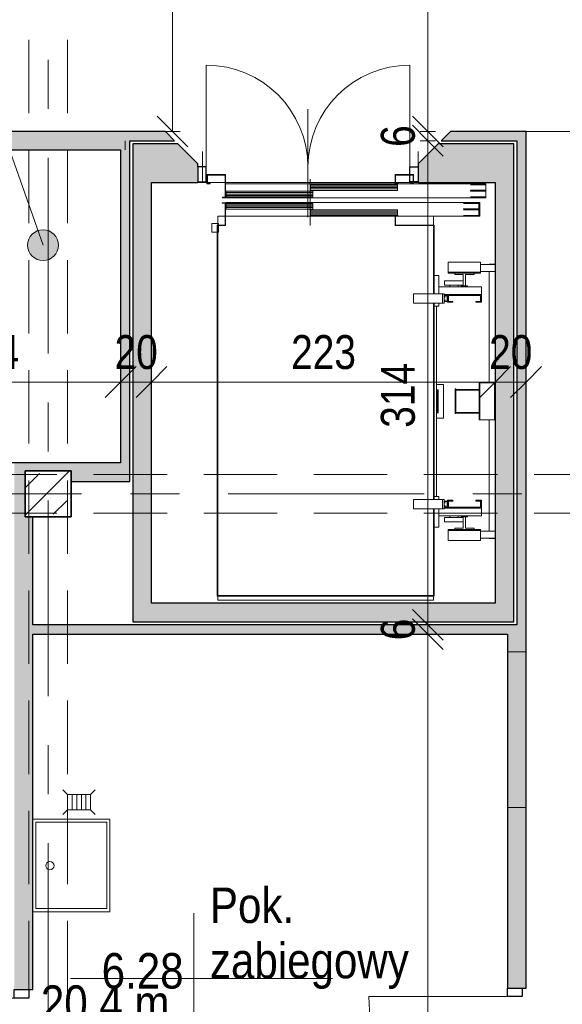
# Model space of a CAD drawing. Header units: centimetres. Extents: x -1743 to 21705, y -8842 to 3590.
# Tile 10 of 44: x -31 to 321, y 557 to 1196. Entities that reach past the tile are written whole.
import ezdxf

# ---------------------------------------------------------------- set-up
doc = ezdxf.new("R2010")
doc.units = ezdxf.units.CM
for name, pattern in [('IMPORT-ACAD_ISO02W100', [15875, 12700, -3175]), ('IMPORT-ACAD_ISO10W100', [45, 30, -7.5, 0, -7.5]), ('Oś', [222.25, 127, -31.75, 31.75, -31.75]), ('Ukryte', [71.438, 47.625, -23.813])]:
    doc.linetypes.add(name, pattern=pattern)
for name, color, linetype, lineweight in [('A-ANNO-DIMS', 211, 'Continuous', 13), ('A-ANNO-DIMS-100', 211, 'Continuous', 13), ('A-AREA', 32, 'Continuous', 9), ('A-AREA-IDEN', 2, 'Continuous', 13), ('A-DETL-GENF', 92, 'Continuous', 9), ('A-DETL-HDLN', 90, 'Ukryte', 9), ('A-DETL-MEDM', 33, 'Continuous', 25), ('A-DOOR', 31, 'Continuous', 13), ('A-FLOR', 192, 'Continuous', 13), ('A-WALL', 113, 'Continuous', 13), ('P-SANR-FIXT', 6, 'Continuous', 9), ('S-COLS', 52, 'Continuous', 9), ('S-GRID', 1, 'Continuous', 13)]:
    doc.layers.add(name, color=color, linetype=linetype, lineweight=lineweight)
doc.styles.add('Arial Narrow_2', font='ARIALN.TTF', dxfattribs={"height": 22})
doc.styles.add('Arial_3', font='arial.ttf', dxfattribs={"width": 0.85, "height": 23})
doc.dimstyles.new('Diagonal_1_100__0_1__1', dxfattribs={"dimscale": 30.48, "dimtxt": 22.515481, "dimasz": 0.656168, "dimexe": 0.164042, "dimexo": 0.0625, "dimgap": 0.065617, "dimtad": 1, "dimdec": 1, "dimrnd": 0.1, "dimdsep": 46, "dimtxsty": 'Arial Narrow_2', "dimblk1": 'OBLIQUE', "dimblk2": 'OBLIQUE', "dimsah": 1, "dimcen": 0.09, "dimazin": 0, "dimtfac": 1, "dimtdec": 4, "dimtix": 1, "dimtmove": 0, "dimatfit": 3, "dimfxl": 0.164042, "dimfxlon": 1, "dimtvp": 1, "dimtolj": 1, "dimtzin": 0, "dimarcsym": 2})
doc.dimstyles.new('Diagonal_1_100__0_1__2', dxfattribs={"dimscale": 30.48, "dimtxt": 22.515481, "dimasz": 0.656168, "dimexe": 0.164042, "dimexo": 0.0625, "dimgap": 0.065617, "dimtad": 1, "dimdec": 1, "dimrnd": 0.1, "dimdsep": 46, "dimtxsty": 'Arial Narrow_2', "dimblk1": 'OBLIQUE', "dimblk2": 'OBLIQUE', "dimsah": 1, "dimcen": 0.09, "dimazin": 0, "dimtfac": 1, "dimtdec": 4, "dimtix": 1, "dimtmove": 2, "dimatfit": 3, "dimfxl": 0.164042, "dimfxlon": 1, "dimtvp": 1, "dimtolj": 1, "dimtzin": 0, "dimarcsym": 2})

# ---------------------------------------------------------------- blocks, each defined once
blk = doc.blocks.new('M_Concrete-Square-Column - 300 x 300mm-V9-6_piętro IV __13_80 m_ - stan istniejący')
at = {"layer": 'S-COLS'}
h = blk.add_hatch(dxfattribs=at)
h.set_pattern_fill('FP_11', color=256, style=0, pattern_type=2)
h.set_pattern_definition([(45, (12.623, -888.326), (-17.6777, 17.6777), []), (45, (30.3, -888.326), (-17.6777, 17.6777), [12.5, -6.25])])
h.paths.add_polyline_path([(15, -15), (15, 15), (-15, 15), (-15, -15)], flags=0)
at = {"layer": 'S-COLS', "lineweight": 35}
for p, q in [((15, 15), (-15, 15)), ((-15, 15), (-15, -15)), ((15, -15), (15, 15)), ((-15, -15), (15, -15))]:
    blk.add_line(p, q, dxfattribs=at)
blk = doc.blocks.new('DRZWI 1S - automatyczna etykieta - Drzwi 90-2252155-6_piętro IV __13_80 m_ - stan istniejący')
at = {"layer": 'A-DETL-GENF'}
for p, q in [((-50.5, 6), (-50.5, -3.5)), ((-45, 6), (-50.5, 6)), ((-45, -3.5), (-45, 6)), ((50.5, 6), (45, 6)), ((45, 6), (45, -3.5)), ((50.5, -3.5), (50.5, 6)), ((-50.5, -3.5), (-45, -3.5)), ((45, -3.5), (50.5, -3.5))]:
    blk.add_line(p, q, dxfattribs=at)
at = {"layer": 'A-DETL-MEDM'}
for p, q in [((-45, 6), (-50.5, 6)), ((-50.5, 6), (-50.5, -3.5)), ((-45, -3.5), (-45, 6)), ((45, -3.5), (45, 6)), ((45, 6), (50.5, 6)), ((50.5, 6), (50.5, -3.5)), ((-50.5, -3.5), (-45, -3.5)), ((50.5, -3.5), (45, -3.5))]:
    blk.add_line(p, q, dxfattribs=at)
at = {"layer": 'A-DOOR'}
blk.add_line((45, 6), (45, 96), dxfattribs=at)
blk.add_arc((45, 6), 90, 90, 180, dxfattribs=at)
blk = doc.blocks.new('DRZWI 2S - automatyczna etykieta - Drzwi 71_5_71_5 _winda_-2595142-6_piętro IV __13_80 m_ - stan istniejący')
at = {"layer": 'A-DETL-GENF'}
for p, q in [((-71.5, -2.5), (-71.5, -12.05)), ((-66, -2.5), (-71.5, -2.5)), ((-66, -12.05), (-66, -2.5)), ((71.5, -2.5), (66, -2.5)), ((66, -2.5), (66, -12.05)), ((71.5, -12.05), (71.5, -2.5)), ((-71.5, -12.05), (-66, -12.05)), ((66, -12.05), (71.5, -12.05))]:
    blk.add_line(p, q, dxfattribs=at)
at = {"layer": 'A-DETL-MEDM'}
for p, q in [((-66, -2.5), (-71.5, -2.5)), ((-71.5, -2.5), (-71.5, -12.05)), ((-66, -12.05), (-66, -2.5)), ((66, -12.05), (66, -2.5)), ((66, -2.5), (71.5, -2.5)), ((71.5, -2.5), (71.5, -12.05)), ((-71.5, -12.05), (-66, -12.05)), ((71.5, -12.05), (66, -12.05))]:
    blk.add_line(p, q, dxfattribs=at)
at = {"layer": 'A-DOOR'}
for p, q in [((-66, -2.5), (-66, 63.5)), ((66, -2.5), (66, 63.5))]:
    blk.add_line(p, q, dxfattribs=at)
at = {"layer": 'A-DOOR', "lineweight": 9}
blk.add_line((0, 35), (0, -35), dxfattribs=at)
at = {"layer": 'A-DOOR'}
for centre, start, end in [((-66, -2.5), 360, 90), ((66, -2.5), 90, 180)]:
    blk.add_arc(centre, 66, start, end, dxfattribs=at)
blk = doc.blocks.new('zlew - Type 1-1332169-6_piętro IV __13_80 m_ - stan istniejący')
at = {"layer": 'P-SANR-FIXT'}
for p, q in [((-17.5, 6), (-17.5, 56)), ((-17.5, 56), (42.5, 56)), ((-15.5, 8), (-15.5, 54)), ((-15.5, 54), (40.5, 54)), ((40.5, 54), (40.5, 8)), ((42.5, 56), (42.5, 6)), ((40.5, 8), (-15.5, 8))]:
    blk.add_line(p, q, dxfattribs=at)
blk.add_circle((12.66, 17.08), 2.7, dxfattribs=at)
blk = doc.blocks.new('kratka ściekowa1 - kratka ściekowa-1764096-6_piętro IV __13_80 m_ - stan istniejący')
at = {"layer": 'P-SANR-FIXT'}
for p, q in [((-10.5, 8), (-7.5, 5)), ((10.5, 8), (7.5, 5)), ((-7.5, 5), (-7.5, -5)), ((7.5, 5), (-7.5, 5)), ((-4.5, 5), (-4.5, -5)), ((-1.5, 5), (-1.5, -5)), ((1.5, 5), (1.5, -5)), ((4.5, 5), (4.5, -5)), ((7.5, -5), (7.5, 5)), ((-10.5, -8), (-7.5, -5)), ((-7.5, -5), (7.5, -5)), ((7.5, -5), (10.5, -8))]:
    blk.add_line(p, q, dxfattribs=at)
blk = doc.blocks.new('Winda lift 140x240 - Winda lift 140x240-2375752-6_piętro IV __13_80 m_ - stan istniejący')
at = {"layer": 'A-DETL-GENF'}
for p, q in [((-70, 123), (-70, 120.3)), ((70, 123), (-70, 123)), ((70, 120.3), (70, 123)), ((-70.3, 120.3), (-70.3, 63.75)), ((70.3, 120.3), (-70.3, 120.3)), ((-70, 120), (70, 120)), ((-70, 63.75), (-70, 120)), ((70, 120), (70, -120)), ((70.3, -120.3), (70.3, 120.3)), ((-100.5, 84.2), (-100.5, 77.7)), ((-79.5, 84.2), (-100.5, 84.2)), ((-79.5, 77.7), (-79.5, 84.2)), ((-110, 83), (-110, 82.7)), ((-106, 83), (-110, 83)), ((-110, 82.7), (-110, 78.2)), ((-110, 82.7), (-100.5, 82.7)), ((-110, 78.2), (-100.5, 78.2)), ((-110, 78.2), (-110, -90.2)), ((-106, 82.7), (-106, 83)), ((-106, 6), (-106, 78.2)), ((-100.5, 77.7), (-79.5, 77.7)), ((-100.5, 77.7), (-79.5, 77.7)), ((-100.5, 77.2), (-100.5, 77.7)), ((-79.5, 77.2), (-100.5, 77.2)), ((-83.75, 77.2), (-96.25, 77.2)), ((-96.25, 77.2), (-96.25, 76.3)), ((-83.75, 76.3), (-83.75, 77.2)), ((-79.5, 77.7), (-79.5, 77.2)), ((-96.25, 76.3), (-90.8, 76.3)), ((-90.8, 76.3), (-90.8, 69)), ((-89.2, 76.3), (-83.75, 76.3)), ((-89.2, 69), (-89.2, 76.3)), ((-89.2, 72.25), (-89.2, 69.25)), ((-88.74, 72.25), (-89.2, 72.25)), ((-87.44, 72.25), (-88.74, 72.25)), ((-85.5, 72.25), (-87.44, 72.25)), ((-83.2, 72.25), (-85.5, 72.25)), ((-80.9, 72.25), (-83.2, 72.25)), ((-78.96, 72.25), (-80.9, 72.25)), ((-77.66, 72.25), (-78.96, 72.25)), ((-77.2, 72.25), (-77.66, 72.25)), ((-77.2, 69.25), (-77.2, 72.25)), ((-73.5, 75.7), (-73.5, 63.75)), ((-70.3, 75.7), (-73.5, 75.7)), ((-101.05, 68.2), (-101.05, 63.2)), ((-73.5, 68.2), (-101.05, 68.2)), ((-92, 69), (-92, 68.2)), ((-88, 69), (-92, 69)), ((-90.8, 69), (-89.2, 69)), ((-89.2, 69.25), (-88.74, 69.25)), ((-88.74, 69.25), (-87.44, 69.25)), ((-88, 68.2), (-88, 69)), ((-87.44, 69.25), (-85.5, 69.25)), ((-85.95, 69.25), (-85.95, 68.2)), ((-85.74, 69.25), (-85.95, 69.25)), ((-85.14, 69.25), (-85.74, 69.25)), ((-85.5, 69.25), (-83.2, 69.25)), ((-84.25, 69.25), (-85.14, 69.25)), ((-83.2, 69.25), (-84.25, 69.25)), ((-83.2, 69.25), (-80.9, 69.25)), ((-82.15, 69.25), (-83.2, 69.25)), ((-81.26, 69.25), (-82.15, 69.25)), ((-80.66, 69.25), (-81.26, 69.25)), ((-80.9, 69.25), (-78.96, 69.25)), ((-80.45, 69.25), (-80.66, 69.25)), ((-80.45, 68.2), (-80.45, 69.25)), ((-78.96, 69.25), (-77.66, 69.25)), ((-77.66, 69.25), (-77.2, 69.25)), ((-101.05, 63.2), (-76.9, 63.2)), ((-101, 63.2), (-101, 58.2)), ((-79.1, 63.2), (-101, 63.2)), ((-101, 58.2), (-100.5, 58.2)), ((-100.5, 62.7), (-79.6, 62.7)), ((-100.5, 58.2), (-100.5, 62.7)), ((-100.5, 58.7), (-100.5, 58.2)), ((-97.5, 58.7), (-100.5, 58.7)), ((-100.5, 58.2), (-97.5, 58.2)), ((-97.5, 58.2), (-97.5, 58.7)), ((-82.6, 58.7), (-82.6, 58.2)), ((-79.6, 58.7), (-82.6, 58.7)), ((-82.6, 58.2), (-79.6, 58.2)), ((-79.6, 62.7), (-79.6, 58.2)), ((-79.6, 58.2), (-79.6, 58.7)), ((-79.6, 58.2), (-79.1, 58.2)), ((-79.1, 63.2), (-79.1, 62.7)), ((-76.9, 63.2), (-79.1, 63.2)), ((-79.1, 58.2), (-79.1, 63.2)), ((-79.1, 62.7), (-79.1, 58.7)), ((-76.9, 62.7), (-79.1, 62.7)), ((-79.1, 58.7), (-76.9, 58.7)), ((-78.9, 62.5), (-77.1, 62.5)), ((-78.9, 58.9), (-78.9, 62.5)), ((-77.1, 58.9), (-78.9, 58.9)), ((-77.1, 62.5), (-77.5, 61.6)), ((-77.5, 61.6), (-76.9, 61.6)), ((-77.5, 59.8), (-77.1, 58.9)), ((-76.9, 59.8), (-77.5, 59.8)), ((-76.9, 63.75), (-76.9, 57.75)), ((-75.9, 63.75), (-76.9, 63.75)), ((-76.9, 61.6), (-76.9, 62.7)), ((-76.9, 58.7), (-76.9, 59.8)), ((-76.9, 57.75), (-75.9, 57.75)), ((-75.9, 63.75), (-56.9, 63.75)), ((-75.9, 57.75), (-75.9, 63.75)), ((-75.9, 57.75), (-75.9, 63.75)), ((-56.9, 57.75), (-75.9, 57.75)), ((-73.5, 57.75), (-73.5, 55.7)), ((-70.3, 57.75), (-70.3, -69.75)), ((-70, -69.75), (-70, 57.75)), ((-56.9, 63.75), (-56.9, 57.75)), ((-73.5, 55.7), (-70.3, 55.7)), ((-71.9, 55.7), (-71.9, -67.7)), ((-109.5, 6), (-100, 6)), ((-109.5, -18), (-109.5, 6)), ((-100, 6), (-100, -18)), ((-99.5, 6), (-100, 6)), ((-100, 6), (-100, -18)), ((-99.5, -18), (-99.5, 6)), ((-84.5, 1.75), (-99.5, 1.75)), ((-99.5, 1.75), (-99.5, 1.25)), ((-99.5, 1.25), (-84.5, 1.25)), ((-84.5, 2), (-84.5, -14)), ((-84, 2), (-84.5, 2)), ((-84.5, 1.25), (-84.5, 1.75)), ((-84, -14), (-84, 2)), ((-76.55, 5), (-76.55, -17)), ((-71.9, 5), (-76.55, 5)), ((-72.9, 1.5), (-72.9, -13.5)), ((-72.35, 1.5), (-72.9, 1.5)), ((-72.35, 1.5), (-71.9, 1.5)), ((-72.35, -13.5), (-72.35, 1.5)), ((-72.35, -13.5), (-72.35, 1.5)), ((-100, -18), (-109.5, -18)), ((-106, -90.2), (-106, -18)), ((-100, -18), (-99.5, -18)), ((-84.5, -13.25), (-99.5, -13.25)), ((-99.5, -13.25), (-99.5, -13.75)), ((-99.5, -13.75), (-84.5, -13.75)), ((-84.5, -13.75), (-84.5, -13.25)), ((-84.5, -14), (-84, -14)), ((-76.55, -17), (-71.9, -17)), ((-72.9, -13.5), (-72.35, -13.5)), ((-71.9, -13.5), (-72.35, -13.5)), ((-101, -70.2), (-101, -75.2)), ((-100.5, -70.2), (-101, -70.2)), ((-100.5, -70.2), (-100.5, -70.7)), ((-97.5, -70.2), (-100.5, -70.2)), ((-100.5, -74.7), (-100.5, -70.2)), ((-97.5, -70.7), (-97.5, -70.2)), ((-82.6, -70.2), (-82.6, -70.7)), ((-79.6, -70.2), (-82.6, -70.2)), ((-79.6, -70.7), (-79.6, -70.2)), ((-79.6, -70.2), (-79.6, -74.7)), ((-79.1, -70.2), (-79.6, -70.2)), ((-79.1, -75.2), (-79.1, -70.2)), ((-76.9, -69.75), (-76.9, -75.75)), ((-75.9, -69.75), (-76.9, -69.75)), ((-75.9, -69.75), (-56.9, -69.75)), ((-75.9, -75.75), (-75.9, -69.75)), ((-75.9, -75.75), (-75.9, -69.75)), ((-73.5, -67.7), (-73.5, -69.75)), ((-70.3, -67.7), (-73.5, -67.7)), ((-56.9, -69.75), (-56.9, -75.75)), ((-101.05, -75.2), (-101.05, -80.2)), ((-76.9, -75.2), (-101.05, -75.2)), ((-101, -75.2), (-79.1, -75.2)), ((-100.5, -70.7), (-97.5, -70.7)), ((-79.6, -74.7), (-100.5, -74.7)), ((-82.6, -70.7), (-79.6, -70.7)), ((-79.1, -70.7), (-79.1, -74.7)), ((-76.9, -70.7), (-79.1, -70.7)), ((-79.1, -74.7), (-79.1, -75.2)), ((-79.1, -74.7), (-76.9, -74.7)), ((-79.1, -75.2), (-76.9, -75.2)), ((-78.9, -70.9), (-77.1, -70.9)), ((-78.9, -74.5), (-78.9, -70.9)), ((-77.1, -74.5), (-78.9, -74.5)), ((-77.1, -70.9), (-77.5, -71.8)), ((-77.5, -71.8), (-76.9, -71.8)), ((-77.5, -73.6), (-77.1, -74.5)), ((-76.9, -73.6), (-77.5, -73.6)), ((-76.9, -71.8), (-76.9, -70.7)), ((-76.9, -74.7), (-76.9, -73.6)), ((-76.9, -75.75), (-75.9, -75.75)), ((-56.9, -75.75), (-75.9, -75.75)), ((-73.5, -75.75), (-73.5, -87.7)), ((-70.3, -75.75), (-70.3, -120.3)), ((-70, -120), (-70, -75.75)), ((-101.05, -80.2), (-73.5, -80.2)), ((-92, -80.2), (-92, -81)), ((-92, -81), (-88, -81)), ((-90.8, -81), (-90.8, -88.3)), ((-89.2, -81), (-90.8, -81)), ((-89.2, -88.3), (-89.2, -81)), ((-89.2, -81.25), (-89.2, -84.25)), ((-88.74, -81.25), (-89.2, -81.25)), ((-87.44, -81.25), (-88.74, -81.25)), ((-88, -81), (-88, -80.2)), ((-85.5, -81.25), (-87.44, -81.25)), ((-85.95, -80.2), (-85.95, -81.25)), ((-85.95, -81.25), (-85.74, -81.25)), ((-85.74, -81.25), (-85.14, -81.25)), ((-83.2, -81.25), (-85.5, -81.25)), ((-85.14, -81.25), (-84.25, -81.25)), ((-84.25, -81.25), (-83.2, -81.25)), ((-80.9, -81.25), (-83.2, -81.25)), ((-83.2, -81.25), (-82.15, -81.25)), ((-82.15, -81.25), (-81.26, -81.25)), ((-81.26, -81.25), (-80.66, -81.25)), ((-78.96, -81.25), (-80.9, -81.25)), ((-80.66, -81.25), (-80.45, -81.25)), ((-80.45, -81.25), (-80.45, -80.2)), ((-77.66, -81.25), (-78.96, -81.25)), ((-77.2, -81.25), (-77.66, -81.25)), ((-77.2, -84.25), (-77.2, -81.25)), ((-100.5, -89.7), (-100.5, -89.2)), ((-100.5, -89.2), (-79.5, -89.2)), ((-96.25, -88.3), (-96.25, -89.2)), ((-90.8, -88.3), (-96.25, -88.3)), ((-96.25, -89.2), (-83.75, -89.2)), ((-89.2, -84.25), (-88.74, -84.25)), ((-83.75, -88.3), (-89.2, -88.3)), ((-88.74, -84.25), (-87.44, -84.25)), ((-87.44, -84.25), (-85.5, -84.25)), ((-85.5, -84.25), (-83.2, -84.25)), ((-83.75, -89.2), (-83.75, -88.3)), ((-83.2, -84.25), (-80.9, -84.25)), ((-80.9, -84.25), (-78.96, -84.25)), ((-79.5, -89.2), (-79.5, -89.7)), ((-78.96, -84.25), (-77.66, -84.25)), ((-77.66, -84.25), (-77.2, -84.25)), ((-73.5, -87.7), (-70.3, -87.7)), ((-100.5, -90.2), (-110, -90.2)), ((-110, -90.2), (-110, -94.7)), ((-110, -94.7), (-100.5, -94.7)), ((-110, -94.7), (-110, -95)), ((-110, -95), (-106, -95)), ((-106, -95), (-106, -94.7)), ((-79.5, -89.7), (-100.5, -89.7)), ((-100.5, -89.7), (-100.5, -96.2)), ((-79.5, -89.7), (-100.5, -89.7)), ((-79.5, -96.2), (-79.5, -89.7)), ((-100.5, -96.2), (-79.5, -96.2)), ((-70.3, -120.3), (-70, -120.3)), ((-70, -120), (-70, -120.3)), ((-45, -120), (-70, -120)), ((-70, -120.3), (-70, -120)), ((-70, -120.3), (-70, -126)), ((-70, -120.3), (-45.3, -120.3)), ((-45.3, -120.3), (-45.3, -126)), ((-45, -126.3), (-45, -120)), ((65, -120), (65, -134.8)), ((70, -120), (65, -120)), ((65.3, -120.3), (70.3, -120.3)), ((65.3, -134.5), (65.3, -120.3)), ((69.5, -117.07), (69.47, -117.07)), ((69.47, -117.07), (69.47, -119.92)), ((69.47, -119.92), (69.5, -119.92)), ((69.5, -115.75), (69.5, -120)), ((70, -115.75), (69.5, -115.75)), ((69.5, -119.92), (69.5, -117.07)), ((69.5, -120.3), (69.5, -121.25)), ((69.5, -121.25), (70, -121.25)), ((70, -120), (70, -115.75)), ((70, -120.3), (70, -121.25)), ((70, -121.25), (70, -120.3)), ((70, -121.25), (73.75, -121.25)), ((70, -126), (70, -121.25)), ((73.75, -115.75), (70.3, -115.75)), ((73.75, -121.25), (73.75, -115.75)), ((-100, -126), (-100, -135)), ((-47.15, -126), (-100, -126)), ((-70, -126), (-45.3, -126)), ((-47.15, -126), (-47.15, -126.3)), ((-45.3, -126), (-47.15, -126)), ((-47.15, -126.3), (-45, -126.3)), ((-46.5, -126.5), (-46.5, -130.2)), ((9.75, -126.5), (-46.5, -126.5)), ((-46.5, -127.42), (9.75, -127.42)), ((-45, -126.15), (65, -126.15)), ((9.75, -130.2), (9.75, -126.5)), ((65, -135), (65, -126.15)), ((65.3, -126), (70, -126)), ((-46.5, -128.35), (9.75, -128.35)), ((-46.5, -129.27), (9.75, -129.27)), ((-46.5, -130.2), (9.75, -130.2)), ((8.25, -130.7), (8.25, -134.4)), ((64.5, -130.7), (8.25, -130.7)), ((8.25, -131.62), (64.5, -131.62)), ((8.25, -132.55), (64.5, -132.55)), ((8.25, -133.47), (64.5, -133.47)), ((64.5, -134.4), (64.5, -130.7)), ((-104, -138), (-104, -147)), ((65, -138), (-104, -138)), ((-100, -135), (65, -135)), ((8.25, -134.4), (64.5, -134.4)), ((8.25, -138.6), (8.25, -142.3)), ((64.5, -138.6), (8.25, -138.6)), ((8.25, -139.52), (64.5, -139.52)), ((8.25, -140.45), (64.5, -140.45)), ((64.5, -142.3), (64.5, -138.6)), ((65, -134.8), (67.15, -134.8)), ((65, -138), (65, -153)), ((67, -138), (65, -138)), ((65, -147), (65, -138)), ((67.15, -134.5), (65.3, -134.5)), ((65.3, -138.3), (67, -138.3)), ((65.3, -152.7), (65.3, -138.3)), ((67, -138.3), (67, -138)), ((67.15, -134.8), (67.15, -134.5)), ((-46.5, -142.8), (-46.5, -146.5)), ((9.75, -142.8), (-46.5, -142.8)), ((-46.5, -143.72), (9.75, -143.72)), ((-46.5, -144.65), (9.75, -144.65)), ((-46.5, -145.57), (9.75, -145.57)), ((-46.5, -146.5), (9.75, -146.5)), ((8.25, -141.37), (64.5, -141.37)), ((8.25, -142.3), (64.5, -142.3)), ((9.75, -146.5), (9.75, -142.8)), ((-104, -147), (65, -147)), ((-60, -148), (-60, -168)), ((-57, -148), (-60, -148)), ((-57, -147), (-57, -153)), ((-55, -147), (-57, -147)), ((-57, -153), (-45, -153)), ((-56.7, -147.3), (-55, -147.3)), ((-56.7, -152.7), (-56.7, -147.3)), ((-45.3, -148), (-56.7, -148)), ((-45.3, -152.7), (-56.7, -152.7)), ((-55, -147.3), (-55, -147)), ((-47, -147), (-47, -147.3)), ((-45, -147), (-47, -147)), ((-47, -147.3), (-45.3, -147.3)), ((-45.3, -147.3), (-45.3, -152.7)), ((-45, -153), (-45, -147)), ((65, -148), (-45, -148)), ((65, -153), (77, -153)), ((76.7, -148), (65.3, -148)), ((76.7, -152.7), (65.3, -152.7)), ((75, -147), (75, -147.3)), ((77, -147), (75, -147)), ((75, -147.3), (76.7, -147.3)), ((76.7, -147.3), (76.7, -152.7)), ((77, -153), (77, -147)), ((80, -148), (77, -148)), ((80, -168), (80, -148))]:
    blk.add_line(p, q, dxfattribs=at)
at = {"layer": 'A-DETL-GENF', "linetype": 'IMPORT-ACAD_ISO10W100'}
blk.add_line((10, -120), (10, -156), dxfattribs=at)
at = {"layer": 'A-DETL-GENF', "linetype": 'IMPORT-ACAD_ISO02W100'}
for p, q in [((-99.5, -126.5), (-99.5, -130.2)), ((-89.5, -126.5), (-99.5, -126.5)), ((-99.4, -126.6), (-89.5, -126.6)), ((-99.4, -130.1), (-99.4, -126.6)), ((-89.5, -126.6), (-89.5, -126.5)), ((-99.5, -130.2), (-89.5, -130.2)), ((-99.5, -130.7), (-99.5, -134.4)), ((-89.5, -130.7), (-99.5, -130.7)), ((-89.5, -130.1), (-99.4, -130.1)), ((-99.4, -130.8), (-89.5, -130.8)), ((-99.4, -134.3), (-99.4, -130.8)), ((-89.5, -130.2), (-89.5, -130.1)), ((-89.5, -130.8), (-89.5, -130.7)), ((-104, -138.6), (-104, -142.3)), ((-94, -138.6), (-104, -138.6)), ((-103.9, -138.7), (-94, -138.7)), ((-103.9, -142.2), (-103.9, -138.7)), ((-99.5, -134.4), (-89.5, -134.4)), ((-89.5, -134.3), (-99.4, -134.3)), ((-94, -138.7), (-94, -138.6)), ((-89.5, -134.4), (-89.5, -134.3)), ((-104, -142.3), (-94, -142.3)), ((-104, -142.8), (-104, -146.5)), ((-94, -142.8), (-104, -142.8)), ((-104, -146.5), (-94, -146.5)), ((-94, -142.2), (-103.9, -142.2)), ((-103.9, -142.9), (-94, -142.9)), ((-103.9, -146.4), (-103.9, -142.9)), ((-94, -146.4), (-103.9, -146.4)), ((-94, -142.3), (-94, -142.2)), ((-94, -142.9), (-94, -142.8)), ((-94, -146.5), (-94, -146.4))]:
    blk.add_line(p, q, dxfattribs=at)
blk = doc.blocks.new('DIMBLOCK33-6_piętro IV __13_80 m_ - stan istniejący')
at = {"layer": 'A-ANNO-DIMS-100'}
for p, q in [((233.64, 797.33), (223.64, 807.33)), ((228.64, 797.33), (238.64, 797.33)), ((233.64, 797.33), (228.64, 797.33)), ((233.64, 143.33), (233.64, 797.33)), ((233.64, 797.33), (243.64, 787.33)), ((233.64, 143.33), (223.64, 153.33)), ((228.64, 143.33), (238.64, 143.33)), ((233.64, 143.33), (228.64, 143.33)), ((233.64, 143.33), (243.64, 133.33))]:
    blk.add_line(p, q, dxfattribs=at)
at = {"layer": 'A-ANNO-DIMS-100', "color": 0, "insert": (203.2, 449.42), "char_height": 22, "width": 50.1774, "attachment_point": 1, "rotation": 90, "line_spacing_factor": 0.974696, "style": 'Arial Narrow_2'}
blk.add_mtext('654', dxfattribs=at)
blk = doc.blocks.new('_Oblique')
at = {"color": 0, "linetype": 'ByBlock', "lineweight": -2}
blk.add_line((-0.5, -0.5), (0.5, 0.5), dxfattribs=at)
blk = doc.blocks.new('DIMBLOCK34-6_piętro IV __13_80 m_ - stan istniejący')
at = {"layer": 'A-ANNO-DIMS-100'}
for p, q in [((233.64, 803.33), (223.64, 813.33)), ((233.64, 797.33), (223.64, 807.33)), ((228.64, 803.33), (238.64, 803.33)), ((233.64, 803.33), (228.64, 803.33)), ((233.64, 797.33), (233.64, 803.33)), ((233.64, 803.33), (243.64, 793.33)), ((228.64, 797.33), (238.64, 797.33)), ((233.64, 797.33), (228.64, 797.33)), ((233.64, 797.33), (243.64, 787.33))]:
    blk.add_line(p, q, dxfattribs=at)
at = {"layer": 'A-ANNO-DIMS-100', "color": 0, "insert": (203.2, 793.36), "char_height": 22, "width": 16.7258, "attachment_point": 1, "rotation": 90, "line_spacing_factor": 0.974696, "style": 'Arial Narrow_2'}
blk.add_mtext('\\fArial Narrow|b0|i0|c238|p34|;6', dxfattribs=at)
blk = doc.blocks.new('DIMBLOCK35-6_piętro IV __13_80 m_ - stan istniejący')
at = {"layer": 'A-ANNO-DIMS-100'}
for p, q in [((233.64, 1117.33), (223.64, 1127.33)), ((228.64, 1117.33), (238.64, 1117.33)), ((233.64, 1117.33), (228.64, 1117.33)), ((233.64, 803.33), (233.64, 1117.33)), ((233.64, 1117.33), (243.64, 1107.33)), ((233.64, 803.33), (223.64, 813.33)), ((228.64, 803.33), (238.64, 803.33)), ((233.64, 803.33), (228.64, 803.33)), ((233.64, 803.33), (243.64, 793.33))]:
    blk.add_line(p, q, dxfattribs=at)
at = {"layer": 'A-ANNO-DIMS-100', "color": 0, "insert": (203.2, 931.18), "char_height": 22, "width": 50.1774, "attachment_point": 1, "rotation": 90, "line_spacing_factor": 0.974696, "style": 'Arial Narrow_2'}
blk.add_mtext('314', dxfattribs=at)
blk = doc.blocks.new('DIMBLOCK36-6_piętro IV __13_80 m_ - stan istniejący')
at = {"layer": 'A-ANNO-DIMS-100'}
for p, q in [((233.64, 1123.33), (223.64, 1133.33)), ((233.64, 1117.33), (223.64, 1127.33)), ((228.64, 1123.33), (238.64, 1123.33)), ((233.64, 1123.33), (228.64, 1123.33)), ((233.64, 1117.33), (233.64, 1123.33)), ((233.64, 1123.33), (243.64, 1113.33)), ((228.64, 1117.33), (238.64, 1117.33)), ((233.64, 1117.33), (228.64, 1117.33)), ((233.64, 1117.33), (243.64, 1107.33))]:
    blk.add_line(p, q, dxfattribs=at)
at = {"layer": 'A-ANNO-DIMS-100', "color": 0, "insert": (203.2, 1113.36), "char_height": 22, "width": 16.7258, "attachment_point": 1, "rotation": 90, "line_spacing_factor": 0.974696, "style": 'Arial Narrow_2'}
blk.add_mtext('\\fArial Narrow|b0|i0|c238|p34|;6', dxfattribs=at)
blk = doc.blocks.new('DIMBLOCK37-6_piętro IV __13_80 m_ - stan istniejący')
at = {"layer": 'A-ANNO-DIMS-100'}
for p, q in [((233.64, 1826.33), (223.64, 1836.33)), ((228.64, 1826.33), (238.64, 1826.33)), ((233.64, 1826.33), (228.64, 1826.33)), ((233.64, 1123.33), (233.64, 1826.33)), ((233.64, 1826.33), (243.64, 1816.33)), ((233.64, 1123.33), (223.64, 1133.33)), ((228.64, 1123.33), (238.64, 1123.33)), ((233.64, 1123.33), (228.64, 1123.33)), ((233.64, 1123.33), (243.64, 1113.33))]:
    blk.add_line(p, q, dxfattribs=at)
at = {"layer": 'A-ANNO-DIMS-100', "color": 0, "insert": (203.2, 1453.92), "char_height": 22, "width": 50.1774, "attachment_point": 1, "rotation": 90, "line_spacing_factor": 0.974696, "style": 'Arial Narrow_2'}
blk.add_mtext('703', dxfattribs=at)
blk = doc.blocks.new('DIMBLOCK143-6_piętro IV __13_80 m_ - stan istniejący')
at = {"layer": 'A-ANNO-DIMS-100'}
for p, q in [((67.98, 1349.83), (57.98, 1359.83)), ((62.98, 1349.83), (72.98, 1349.83)), ((67.98, 1349.83), (62.98, 1349.83)), ((67.98, 1123.33), (67.98, 1349.83)), ((67.98, 1349.83), (77.98, 1339.83)), ((67.98, 1123.33), (57.98, 1133.33)), ((62.98, 1123.33), (72.98, 1123.33)), ((67.98, 1123.33), (62.98, 1123.33)), ((67.98, 1123.33), (77.98, 1113.33))]:
    blk.add_line(p, q, dxfattribs=at)
at = {"layer": 'A-ANNO-DIMS-100', "color": 0, "insert": (37.54, 1205.13), "char_height": 22, "width": 75.4805, "attachment_point": 1, "rotation": 90, "line_spacing_factor": 0.974696, "style": 'Arial Narrow_2'}
blk.add_mtext('226.5', dxfattribs=at)
blk = doc.blocks.new('DIMBLOCK214-6_piętro IV __13_80 m_ - stan istniejący')
at = {"layer": 'A-ANNO-DIMS-100'}
for p, q in [((-139.62, 960.85), (-129.62, 970.85)), ((34.38, 960.85), (44.38, 970.85)), ((-139.62, 965.85), (-139.62, 955.85)), ((-139.62, 960.85), (-139.62, 965.85)), ((34.38, 965.85), (34.38, 955.85)), ((34.38, 960.85), (34.38, 965.85)), ((-139.62, 960.85), (-149.62, 950.85)), ((-139.62, 960.85), (34.38, 960.85)), ((34.38, 960.85), (24.38, 950.85))]:
    blk.add_line(p, q, dxfattribs=at)
at = {"layer": 'A-ANNO-DIMS-100', "color": 0, "insert": (-73.53, 991.28), "char_height": 22, "width": 50.1774, "attachment_point": 1, "line_spacing_factor": 0.974696, "style": 'Arial Narrow_2'}
blk.add_mtext('174', dxfattribs=at)
blk = doc.blocks.new('DIMBLOCK215-6_piętro IV __13_80 m_ - stan istniejący')
at = {"layer": 'A-ANNO-DIMS-100'}
for p, q in [((34.38, 960.85), (44.38, 970.85)), ((54.38, 960.85), (64.38, 970.85)), ((34.38, 965.85), (34.38, 955.85)), ((34.38, 960.85), (34.38, 965.85)), ((54.38, 965.85), (54.38, 955.85)), ((54.38, 960.85), (54.38, 965.85)), ((34.38, 960.85), (24.38, 950.85)), ((34.38, 960.85), (54.38, 960.85)), ((54.38, 960.85), (44.38, 950.85))]:
    blk.add_line(p, q, dxfattribs=at)
at = {"layer": 'A-ANNO-DIMS-100', "color": 0, "insert": (30.44, 991.28), "char_height": 22, "width": 33.4516, "attachment_point": 1, "line_spacing_factor": 0.974696, "style": 'Arial Narrow_2'}
blk.add_mtext('20', dxfattribs=at)
blk = doc.blocks.new('DIMBLOCK216-6_piętro IV __13_80 m_ - stan istniejący')
at = {"layer": 'A-ANNO-DIMS-100'}
for p, q in [((54.38, 960.85), (64.38, 970.85)), ((277.38, 960.85), (287.38, 970.85)), ((54.38, 965.85), (54.38, 955.85)), ((54.38, 960.85), (54.38, 965.85)), ((277.38, 965.85), (277.38, 955.85)), ((277.38, 960.85), (277.38, 965.85)), ((54.38, 960.85), (44.38, 950.85)), ((54.38, 960.85), (277.38, 960.85)), ((277.38, 960.85), (267.38, 950.85))]:
    blk.add_line(p, q, dxfattribs=at)
at = {"layer": 'A-ANNO-DIMS-100', "color": 0, "insert": (144.97, 991.28), "char_height": 22, "width": 50.1774, "attachment_point": 1, "line_spacing_factor": 0.974696, "style": 'Arial Narrow_2'}
blk.add_mtext('223', dxfattribs=at)
blk = doc.blocks.new('DIMBLOCK217-6_piętro IV __13_80 m_ - stan istniejący')
at = {"layer": 'A-ANNO-DIMS-100'}
for p, q in [((277.38, 960.85), (287.38, 970.85)), ((297.38, 960.85), (307.38, 970.85)), ((277.38, 965.85), (277.38, 955.85)), ((277.38, 960.85), (277.38, 965.85)), ((297.38, 965.85), (297.38, 955.85)), ((297.38, 960.85), (297.38, 965.85)), ((277.38, 960.85), (267.38, 950.85)), ((277.38, 960.85), (297.38, 960.85)), ((297.38, 960.85), (287.38, 950.85))]:
    blk.add_line(p, q, dxfattribs=at)
at = {"layer": 'A-ANNO-DIMS-100', "color": 0, "insert": (273.44, 991.28), "char_height": 22, "width": 33.4516, "attachment_point": 1, "line_spacing_factor": 0.974696, "style": 'Arial Narrow_2'}
blk.add_mtext('20', dxfattribs=at)
blk = doc.blocks.new('METKA_POMIESZCZENIA2 - Rozbudowana - bez ramki-2396678-6_piętro IV __13_80 m_ - stan istniejący')
at = {"layer": 'A-AREA-IDEN'}
for p, q in [((0, 0.425), (0, 0)), ((0.0976, 0), (-0.8, 0)), ((-0.8, 0), (0.9, 0)), ((0, 0), (0, -0.425))]:
    blk.add_line(p, q, dxfattribs=at)

msp = doc.modelspace()

# ---------------------------------------------------------------- hatches: boundary and pattern name
at = {"layer": 'A-AREA-IDEN'}
h = msp.add_hatch(color=256, dxfattribs=at)
edge = h.paths.add_edge_path(flags=0)
edge.add_arc((-15.99, 1049.59), 10, 0, 360)
at = {"layer": 'A-WALL'}
h = msp.add_hatch(color=9, dxfattribs=at)
h.paths.add_polyline_path([(34.38, 1111.33), (37.38, 1111.33), (37.38, 1123.33), (-39.12, 1123.33), (-39.12, 1111.33), (8.64, 1111.33)], flags=0)
h.paths.add_polyline_path([(-145.62, 1111.33), (-130.12, 1111.33), (-130.12, 1123.33), (-145.62, 1123.33), (-145.62, 1117.33)], flags=0)
h = msp.add_hatch(color=9, dxfattribs=at)
h.paths.add_polyline_path([(291.38, 1117.33), (291.38, 1123.33), (248.38, 1123.33), (242.38, 1117.33)], flags=0)
h.paths.add_polyline_path([(37.38, 1117.33), (69.38, 1117.33), (63.38, 1123.33), (37.38, 1123.33)], flags=0)
for points in [[(297.38, 803.33), (297.38, 1123.33), (291.38, 1123.33), (291.38, 803.33)], [(34.38, 896.33), (40.38, 896.33), (40.38, 1117.33), (37.38, 1117.33), (37.38, 1111.33), (34.38, 1111.33), (34.38, 908.33)], [(289.38, 817.33), (289.38, 1115.33), (277.38, 1115.33), (277.38, 817.33)], [(54.38, 805.33), (54.38, 1090.33), (42.38, 1090.33), (42.38, 805.33)], [(8.64, 896.33), (34.38, 896.33), (34.38, 908.33), (-22.62, 908.33), (-22.62, 903.33), (2.38, 903.33), (2.38, 896.33)], [(289.38, 805.33), (289.38, 817.33), (54.38, 817.33), (54.38, 805.33)], [(297.38, 797.33), (297.38, 803.33), (-22.62, 803.33), (-22.62, 797.33), (285.38, 797.33)], [(297.38, 684.83), (297.38, 785.83), (285.38, 785.83), (285.38, 684.83)]]:
    msp.add_hatch(color=9, dxfattribs=at).paths.add_polyline_path(points, flags=0)
h = msp.add_hatch(color=9, dxfattribs=at)
h.paths.add_polyline_path([(277.38, 1090.33), (277.38, 1115.33), (240.38, 1115.33), (227.38, 1102.33), (227.38, 1090.33)], flags=0)
h.paths.add_polyline_path([(42.38, 1090.33), (84.38, 1090.33), (84.38, 1102.33), (71.38, 1115.33), (42.38, 1115.33)], flags=0)
h = msp.add_hatch(color=9, dxfattribs=at)
h.paths.add_polyline_path([(-22.62, 122.33), (-22.62, 388.33), (-27.62, 388.33), (-27.62, 428.33), (-22.62, 428.33), (-22.62, 465.83), (-34.62, 465.83), (-34.62, 122.33)], flags=0)
h.paths.add_polyline_path([(-34.62, 566.83), (-22.62, 566.83), (-22.62, 873.33), (-27.62, 873.33), (-27.62, 903.33), (-22.62, 903.33), (-22.62, 908.33), (-34.62, 908.33), (-34.62, 625.33)], flags=0)
h = msp.add_hatch(color=9, dxfattribs=at)
h.paths.add_polyline_path([(297.38, 122.33), (297.38, 359.83), (285.38, 359.83), (285.38, 122.33)], flags=0)
h.paths.add_polyline_path([(285.38, 460.83), (297.38, 460.83), (297.38, 466.83), (285.38, 466.83)], flags=0)
h.paths.add_polyline_path([(297.38, 567.83), (297.38, 684.83), (285.38, 684.83), (285.38, 567.83), (294.88, 567.83)], flags=0)
h.paths.add_polyline_path([(285.38, 785.83), (297.38, 785.83), (297.38, 797.33), (285.38, 797.33), (285.38, 788.27)], flags=0)

# ---------------------------------------------------------------- linework, layer by layer
at = {"layer": 'A-AREA'}
msp.add_line((297.38, 1123.33), (536.38, 1123.33), dxfattribs=at)
at = {"layer": 'A-AREA-IDEN'}
msp.add_line((-15.99, 1049.59), (-107.13, 1308.25), dxfattribs=at)
msp.add_circle((-15.99, 1049.59), 10, dxfattribs=at)
at = {"layer": 'A-DETL-HDLN'}
for p, q in [((-25.12, 420.83), (-25.12, 2793.33)), ((-0.12, 420.83), (-0.12, 2793.33)), ((-1197.62, 900.83), (1172.38, 900.83)), ((-1197.62, 875.83), (1172.38, 875.83))]:
    msp.add_line(p, q, dxfattribs=at)
at = {"layer": 'A-FLOR'}
msp.add_line((84.38, 1090.33), (227.38, 1090.33), dxfattribs=at)
at = {"layer": 'A-WALL', "color": 7, "lineweight": 25}
for p, q in [((63.38, 1123.33), (-39.62, 1123.33)), ((69.38, 1117.33), (63.38, 1123.33)), ((248.38, 1123.33), (242.38, 1117.33)), ((297.38, 1123.33), (248.38, 1123.33)), ((297.38, 567.83), (297.38, 1123.33)), ((-39.62, 1111.33), (34.38, 1111.33)), ((34.38, 1111.33), (34.38, 908.33)), ((40.38, 896.33), (40.38, 1117.33)), ((40.38, 1117.33), (69.38, 1117.33)), ((42.38, 1115.33), (42.38, 805.33)), ((71.38, 1115.33), (42.38, 1115.33)), ((84.38, 1102.33), (71.38, 1115.33)), ((240.38, 1115.33), (227.38, 1102.33)), ((289.38, 1115.33), (240.38, 1115.33)), ((242.38, 1117.33), (291.38, 1117.33)), ((289.38, 805.33), (289.38, 1115.33)), ((291.38, 1117.33), (291.38, 803.33)), ((84.38, 1100.33), (84.38, 1102.33)), ((227.38, 1102.33), (227.38, 1100.33)), ((54.38, 817.33), (54.38, 1090.33)), ((54.38, 1090.33), (84.38, 1090.33)), ((84.38, 1090.33), (84.38, 1090.78)), ((227.38, 1090.78), (227.38, 1090.33)), ((227.38, 1090.33), (277.38, 1090.33)), ((277.38, 1090.33), (277.38, 817.33)), ((34.38, 908.33), (-139.62, 908.33)), ((2.38, 896.33), (40.38, 896.33)), ((-22.62, 803.33), (-22.62, 873.33)), ((277.38, 817.33), (54.38, 817.33)), ((42.38, 805.33), (289.38, 805.33)), ((291.38, 803.33), (-22.62, 803.33)), ((-22.62, 566.83), (-22.62, 797.33)), ((-22.62, 797.33), (285.38, 797.33)), ((285.38, 797.33), (285.38, 567.83)), ((-25.12, 566.83), (-22.62, 566.83)), ((294.88, 567.83), (297.38, 567.83))]:
    msp.add_line(p, q, dxfattribs=at)
at = {"layer": 'A-WALL'}
for p, q in [((37.38, 1117.33), (37.38, 1111.33)), ((285.38, 785.83), (297.38, 785.83)), ((297.38, 684.83), (285.38, 684.83))]:
    msp.add_line(p, q, dxfattribs=at)
at = {"layer": 'S-GRID', "linetype": 'Oś'}
for p, q in [((-12.62, 2884.27), (-12.62, 27.13)), ((1342.46, 888.33), (-1368.76, 888.33))]:
    msp.add_line(p, q, dxfattribs=at)

# ---------------------------------------------------------------- block references
at = {"layer": 'A-AREA-IDEN', "xscale": 99.99999999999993, "yscale": 99.99999999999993, "zscale": 99.99999999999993}
msp.add_blockref('METKA_POMIESZCZENIA2 - Rozbudowana - bez ramki-2396678-6_piętro IV __13_80 m_ - stan istniejący', (81.86, 573.95), dxfattribs=at)
at = {"layer": 'A-DETL-GENF', "rotation": 180}
msp.add_blockref('Winda lift 140x240 - Winda lift 140x240-2375752-6_piętro IV __13_80 m_ - stan istniejący', (167.38, 942.33), dxfattribs=at)
at = {"layer": 'A-DOOR'}
msp.add_blockref('DRZWI 2S - automatyczna etykieta - Drzwi 71_5_71_5 _winda_-2595142-6_piętro IV __13_80 m_ - stan istniejący', (155.88, 1102.83), dxfattribs=at)
at = {"layer": 'A-DOOR', "rotation": 89.9999999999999}
for p in [(-28.62, 516.33), (291.38, 517.33)]:
    msp.add_blockref('DRZWI 1S - automatyczna etykieta - Drzwi 90-2252155-6_piętro IV __13_80 m_ - stan istniejący', p, dxfattribs=at)
at = {"layer": 'P-SANR-FIXT'}
msp.add_blockref('kratka ściekowa1 - kratka ściekowa-1764096-6_piętro IV __13_80 m_ - stan istniejący', (7.38, 688.33), dxfattribs=at)
at = {"layer": 'P-SANR-FIXT', "rotation": 269.9999999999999}
msp.add_blockref('zlew - Type 1-1332169-6_piętro IV __13_80 m_ - stan istniejący', (-28.62, 659.83), dxfattribs=at)
at = {"layer": 'S-COLS'}
msp.add_blockref('M_Concrete-Square-Column - 300 x 300mm-V9-6_piętro IV __13_80 m_ - stan istniejący', (-12.62, 888.33), dxfattribs=at)

# ---------------------------------------------------------------- texts
at = {"layer": 'A-AREA-IDEN', "char_height": 23, "line_spacing_factor": 0.936439, "style": 'Arial_3'}
for s, insert, width, attachment_point in [('\\pxt3.69565,7.3913,11.08696,14.78261,18.47826,22.17391,25.86957,29.56522,33.26087,36.95652,40.65217,44.34783,48.04348,51.73913,55.43478,59.13043,62.82609,66.52174,70.21739,73.91304,77.6087,81.30435,85,88.69565,92.3913,96.08696,99.78261,103.47826,107.17391,110.86957,114.56522,118.26087;{Pok.\\Pzabiegowy}', (92.29, 567.17), 127.075, 7), ('\\pxqr,t3.69565,7.3913,11.08696,14.78261,18.47826,22.17391,25.86957,29.56522,33.26087,36.95652,40.65217,44.34783,48.04348,51.73913,55.43478,59.13043,62.82609,66.52174,70.21739,73.91304,77.6087,81.30435,85,88.69565,92.3913,96.08696,99.78261,103.47826,107.17391,110.86957,114.56522,118.26087;{6.28}', (75.21, 567.17), 52.87, 9), ('\\pxqr,t3.69565,7.3913,11.08696,14.78261,18.47826,22.17391,25.86957,29.56522,33.26087,36.95652,40.65217,44.34783,48.04348,51.73913,55.43478,59.13043,62.82609,66.52174,70.21739,73.91304,77.6087,81.30435,85,88.69565,92.3913,96.08696,99.78261,103.47826,107.17391,110.86957,114.56522,118.26087;{20.4 m˛}', (75.21, 569.56), 91.63, 3)]:
    msp.add_mtext(s, dxfattribs=dict(at, insert=insert, width=width, attachment_point=attachment_point))

# ---------------------------------------------------------------- dimensions: what is measured, and where the dimension line sits
at = {"layer": 'A-ANNO-DIMS'}
for base, p1, p2, override, picture, middle in [((233.64, 1826.33), (228.64, 1123.33), (228.64, 1826.33), {"dimpost": '<>', "dimfxl": 703}, 'DIMBLOCK37-6_piętro IV __13_80 m_ - stan istniejący', (220.4, 1474.83)), ((67.98, 1349.83), (62.98, 1123.33), (62.98, 1349.83), {"dimpost": '<>', "dimfxl": 226.5}, 'DIMBLOCK143-6_piętro IV __13_80 m_ - stan istniejący', (54.74, 1236.58)), ((233.64, 1123.33), (228.64, 1117.33), (228.64, 1123.33), {"dimpost": '<>', "dimfxl": 6}, 'DIMBLOCK36-6_piętro IV __13_80 m_ - stan istniejący', (220.4, 1120.33)), ((233.64, 803.33), (228.64, 797.33), (228.64, 803.33), {"dimpost": '<>', "dimfxl": 6}, 'DIMBLOCK34-6_piętro IV __13_80 m_ - stan istniejący', (220.4, 800.33)), ((233.64, 797.33), (228.64, 143.33), (228.64, 797.33), {"dimpost": '<>', "dimfxl": 654}, 'DIMBLOCK33-6_piętro IV __13_80 m_ - stan istniejący', (220.4, 470.33))]:
    dim = msp.add_linear_dim(base=base, p1=p1, p2=p2, angle=90, dimstyle='Diagonal_1_100__0_1__1', override=override, dxfattribs=at)
    dim.commit()
    dim.dimension.update_dxf_attribs({"geometry": picture, "text_midpoint": middle})
dim = msp.add_linear_dim(base=(233.64, 1117.33), p1=(228.64, 803.33), p2=(228.64, 1117.33), angle=90, dimstyle='Diagonal_1_100__0_1__2', override={"dimpost": '<>', "dimfxl": 314}, dxfattribs=at)
dim.commit()
dim.dimension.update_dxf_attribs({"geometry": 'DIMBLOCK35-6_piętro IV __13_80 m_ - stan istniejący', "text_midpoint": (217.87, 956.27), "dimtype": 160, "text_rotation": 90})
for base, p1, p2, override, picture, middle in [((34.38, 960.85), (-139.62, 965.85), (34.38, 965.85), {"dimpost": '<>', "dimfxl": 174}, 'DIMBLOCK214-6_piętro IV __13_80 m_ - stan istniejący', (-52.62, 973.9)), ((54.38, 960.85), (34.38, 965.85), (54.38, 965.85), {"dimpost": '<>', "dimfxl": 20}, 'DIMBLOCK215-6_piętro IV __13_80 m_ - stan istniejący', (44.38, 974.08)), ((277.38, 960.85), (54.38, 965.85), (277.38, 965.85), {"dimpost": '<>', "dimfxl": 223}, 'DIMBLOCK216-6_piętro IV __13_80 m_ - stan istniejący', (165.88, 974.08)), ((297.38, 960.85), (277.38, 965.85), (297.38, 965.85), {"dimpost": '<>', "dimfxl": 20}, 'DIMBLOCK217-6_piętro IV __13_80 m_ - stan istniejący', (287.38, 974.08))]:
    dim = msp.add_linear_dim(base=base, p1=p1, p2=p2, dimstyle='Diagonal_1_100__0_1__1', override=override, dxfattribs=at)
    dim.commit()
    dim.dimension.update_dxf_attribs({"geometry": picture, "text_midpoint": middle})

doc.saveas('drawing.dxf')
